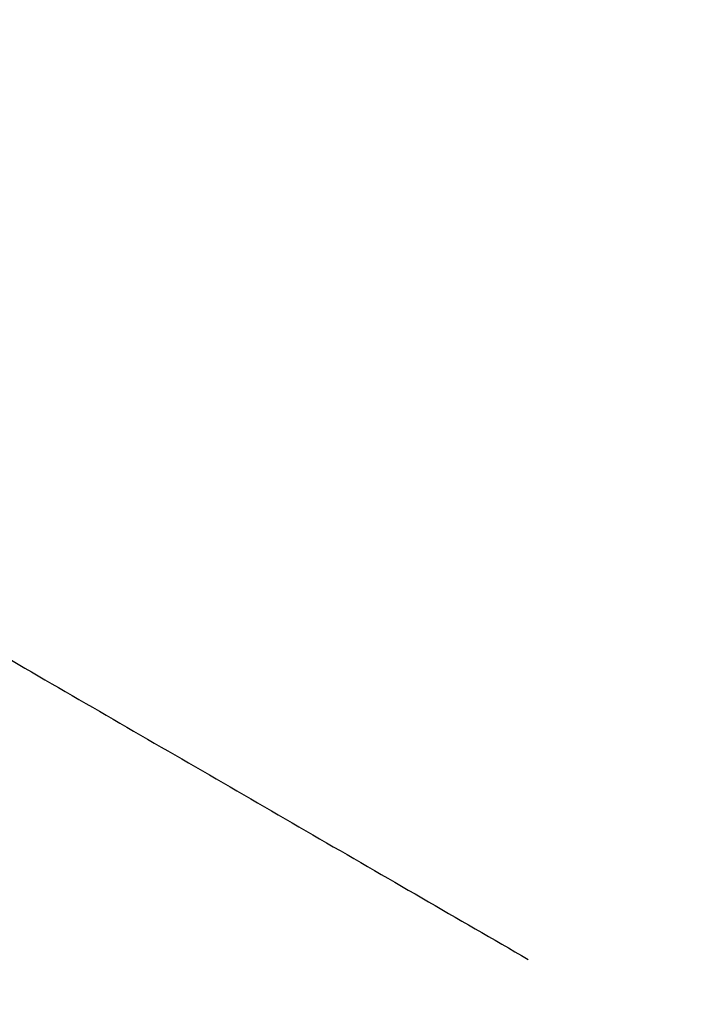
# Model space of a CAD drawing. Header units: centimetres. Extents: x -131 to 30, y 97 to 149.
# Tile 53 of 256: x -127.419 to -127.177, y 136.396 to 136.752. Entities that reach past the tile are written whole.
import ezdxf

# ---------------------------------------------------------------- set-up
doc = ezdxf.new("R2010")
doc.units = ezdxf.units.CM
doc.layers.add('SOLIDE1', color=7, linetype='Continuous', true_color=0xffffff)

msp = doc.modelspace()

# ---------------------------------------------------------------- linework, layer by layer
at = {"layer": 'SOLIDE1'}
for points in [[(-122.158, 136.40966, 75.57919), (-124.78102, 137.70256, 76.35988), (-127.4154, 139.00369, 75.58262)], [(-122.158, 136.40966, 75.57919), (-124.78102, 137.70256, 76.35988), (-127.4154, 139.00369, 75.58262)], [(-123.30752, 134.3797, 75.57162), (-125.8307, 135.51569, 76.30944), (-128.36503, 136.65918, 75.57581)], [(-123.30752, 134.3797, 75.57162), (-125.8307, 135.51569, 76.30944), (-128.36503, 136.65918, 75.57581)]]:
    msp.add_open_spline(points, degree=2, dxfattribs=at)
msp.add_rational_spline([(-127.66694, 136.66162, 13.30757), (-127.65539, 136.65495, 12.82954), (-127.23556, 136.41213, 12.82954)], [1, 0.716764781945, 1], degree=2, dxfattribs=at)
msp.add_rational_spline([(-127.66694, 136.66162, 13.30757), (-127.65539, 136.65495, 12.82954), (-127.23556, 136.41213, 12.82954)], [1, 0.716764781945, 1], degree=2, dxfattribs=at)

doc.saveas('drawing.dxf')
